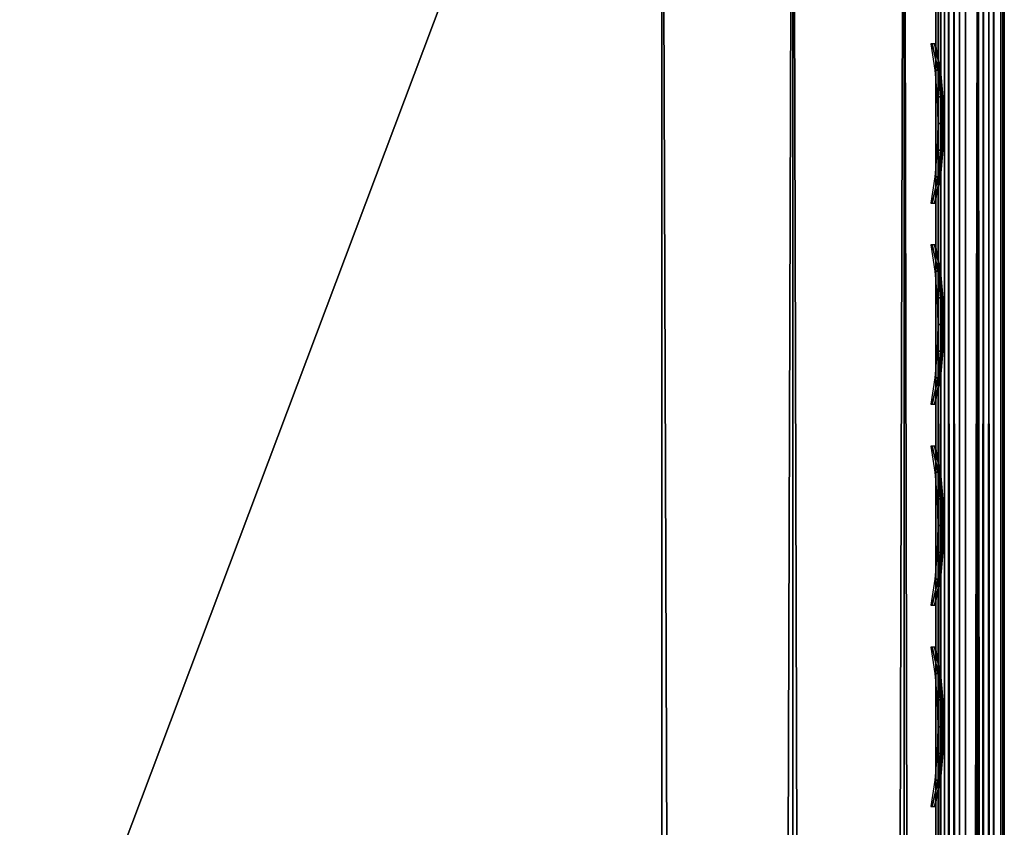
# Model space of a CAD drawing. Header units: inches. Extents: x 0 to 23, y -70 to 0.
# Tile 72 of 107: x 21.6 to 23, y -12.6 to -11.4. Entities that reach past the tile are written whole.
import ezdxf

# ---------------------------------------------------------------- set-up
doc = ezdxf.new("R2010")
doc.units = ezdxf.units.IN
doc.header["$MEASUREMENT"] = 0
for name, color, linetype in [('A-FURN-3-ST', 151, 'Continuous'), ('A-FURN-3-ST-SEAM', 250, 'Continuous'), ('A-FURN-3-STITCH', 15, 'Continuous')]:
    doc.layers.add(name, color=color, linetype=linetype)

msp = doc.modelspace()

# ---------------------------------------------------------------- meshes
at = {"layer": 'A-FURN-3-ST'}
mesh = msp.add_polyface(dxfattribs=at)
corners = [(23, -10.5, 5.4526), (23, -66.7681, 5.4498), (22.9619, -10.5, 5.2612), (22.9619, -66.7688, 5.2612), (22.8536, -10.5, 5.099), (22.8536, -66.7688, 5.099), (22.6913, -10.5, 4.9906), (22.6913, -66.7688, 4.9906), (22.5, -10.5, 4.9526), (22.5, -66.7688, 4.9526), (23, -68.9, 17.4526), (23, -10.5, 17.4526), (22.9619, -68.9, 17.6439), (22.9619, -10.5, 17.6439), (22.8536, -68.9, 17.8061), (22.8536, -10.5, 17.8061), (22.6913, -68.9, 17.9145), (22.6913, -10.5, 17.9145), (22.5, -68.9, 17.9526), (22.5, -10.5, 17.9526), (22.6205, -66.9166, 4.9904), (22.9679, -66.8903, 5.325), (0.5, -68.9, 17.9526), (0.5, -10.5, 17.9526), (23, -69.4825, 16.7086), (0, -10.5, 17.4526), (0, -68.9, 17.4526), (0.0381, -10.5, 17.6439), (0.0381, -68.9, 17.6439), (0.1464, -10.5, 17.8061), (0.1464, -68.9, 17.8061), (0.3087, -10.5, 17.9145), (0.3087, -68.9, 17.9145), (0, -66.7688, 5.4526), (0, -10.5, 5.4526), (0.0381, -66.7688, 5.2612), (0.0381, -10.5, 5.2612), (0.1464, -66.7688, 5.099), (0.1464, -10.5, 5.099), (0.3087, -66.7688, 4.9906), (0.3087, -10.5, 4.9906), (0.5, -66.7688, 4.9526), (0.5, -10.5, 4.9526), (0.0315, -66.8898, 5.3267), (0.3792, -66.9164, 4.9904), (0, -69.4825, 16.7086)]
mesh.append_faces([[corners[k] for k in face] for face in [(0, 1, 2), (2, 1, 3), (2, 3, 4), (4, 3, 5), (4, 5, 6), (6, 5, 7), (6, 7, 8), (8, 7, 9), (10, 11, 12), (12, 11, 13), (12, 13, 14), (14, 13, 15), (14, 15, 16), (16, 15, 17), (16, 17, 18), (18, 17, 19), (20, 9, 7), (21, 3, 1), (18, 19, 22), (22, 19, 23), (0, 11, 1), (1, 11, 24), (24, 11, 10), (25, 26, 27), (27, 26, 28), (27, 28, 29), (29, 28, 30), (29, 30, 31), (31, 30, 32), (31, 32, 23), (23, 32, 22), (33, 34, 35), (35, 34, 36), (35, 36, 37), (37, 36, 38), (37, 38, 39), (39, 38, 40), (39, 40, 41), (41, 40, 42), (43, 33, 35), (44, 39, 41), (8, 9, 42), (42, 9, 41), (25, 45, 26), (34, 33, 25), (25, 33, 45)]])
at = {"layer": 'A-FURN-3-ST-SEAM'}
mesh = msp.add_polyface(dxfattribs=at)
corners = [(22.9413, -68.9001, 17.6213), (22.961, -10.5, 17.622), (22.975, -68.9001, 17.6272), (22.9772, -10.5, 17.6293), (22.997, -68.9, 17.6534), (22.9117, -68.9001, 17.6384), (22.9266, -10.5, 17.6268), (22.9433, -68.9637, 17.6183), (22.9266, -68.9642, 17.6241), (22.9128, -68.9651, 17.6353), (22.9035, -68.9663, 17.6504), (22.9, -68.9677, 17.6677), (22.9, -68.9, 17.6705), (22.961, -68.9638, 17.6194), (22.9772, -68.9644, 17.6267), (22.9981, -68.9667, 17.6546), (22.9997, -68.9681, 17.6722), (22.9071, -68.9698, 17.6932), (22.9117, -68.8999, 17.7026), (22.9188, -68.9709, 17.7066), (22.9413, -68.8999, 17.7197), (22.997, -68.9, 17.6876), (22.9949, -68.9695, 17.6893), (22.9845, -68.9707, 17.7038), (22.975, -68.8999, 17.7138), (22.9696, -68.9715, 17.7134), (0.0587, -68.9, 17.6213), (0.039, -68.9744, 17.6184), (0.025, -68.9, 17.6272), (0.0228, -68.9751, 17.6257), (0.003, -68.9, 17.6534), (0.003, -68.9, 17.6876), (0.0155, -68.9825, 17.7027), (0.025, -68.9, 17.7138), (0.0304, -68.9835, 17.7123), (0.0587, -68.9, 17.7197), (0.0883, -68.9, 17.7026), (0.0929, -68.9815, 17.6921), (0.1, -68.9, 17.6705), (0.0812, -68.9828, 17.7055), (0.0003, -68.9795, 17.6712), (0.0883, -68.9, 17.6384), (0.0734, -68.9749, 17.6231), (0.0965, -68.9774, 17.6494), (0.0304, -39.7, 17.7164), (0.0155, -39.7, 17.7067), (0.0228, -39.7, 17.6293), (0.039, -39.7, 17.622), (0.0965, -39.7, 17.6531), (0.0734, -39.7, 17.6268), (0.0003, -39.7, 17.675), (0.0812, -39.7, 17.7095), (0.0929, -39.7, 17.696)]
mesh.append_faces([[corners[k] for k in face] for face in [(0, 1, 2), (2, 3, 4), (0, 5, 6), (7, 8, 0), (0, 8, 5), (5, 8, 9), (5, 9, 10), (11, 12, 10), (10, 12, 5), (7, 0, 13), (13, 0, 2), (13, 2, 14), (14, 2, 4), (14, 4, 15), (15, 4, 16), (11, 17, 12), (12, 17, 18), (18, 17, 19), (18, 19, 20), (4, 21, 16), (16, 21, 22), (22, 21, 23), (23, 21, 24), (23, 24, 25), (25, 24, 20), (26, 27, 28), (28, 29, 30), (31, 32, 33), (33, 34, 35), (36, 37, 38), (36, 35, 39), (31, 30, 40), (26, 41, 42), (43, 41, 38), (35, 44, 33), (33, 45, 31), (30, 46, 28), (28, 47, 26), (41, 48, 38), (41, 26, 49), (30, 31, 50), (51, 35, 36), (52, 36, 38)]])
mesh = msp.add_polyface(dxfattribs=at)
corners = [(22.9, -10.5, 17.6705), (22.9, -68.9, 17.6705), (22.9071, -10.5, 17.696), (22.9117, -68.8999, 17.7026), (22.9188, -10.5, 17.7095), (22.9413, -68.8999, 17.7197), (22.9345, -10.5, 17.7177), (22.9696, -10.5, 17.7164), (22.9997, -10.5, 17.675), (22.9949, -10.5, 17.6922), (22.997, -68.9, 17.6876), (22.9845, -10.5, 17.7067), (22.975, -68.8999, 17.7138), (22.997, -68.9, 17.6534), (22.9981, -10.5, 17.6573), (22.9266, -10.5, 17.6268), (22.9433, -10.5, 17.621), (22.9413, -68.9001, 17.6213), (22.961, -10.5, 17.622), (22.975, -68.9001, 17.6272), (22.9772, -10.5, 17.6293), (22.9117, -68.9001, 17.6384), (22.9128, -10.5, 17.638), (22.9035, -10.5, 17.6531), (0.0655, -10.5, 17.7177), (0.0304, -10.5, 17.7164), (0.0304, -39.7, 17.7164), (0.0655, -39.7, 17.7177), (0.0587, -68.9, 17.7197), (0.025, -68.9, 17.7138), (0.0155, -39.7, 17.7067), (0.003, -68.9, 17.6876), (0.0051, -39.7, 17.6922), (0.0003, -39.7, 17.675), (0.0051, -10.5, 17.6922), (0.0003, -10.5, 17.675), (0.0019, -10.5, 17.6573), (0.0019, -39.7, 17.6573), (0.003, -68.9, 17.6534), (0.0228, -39.7, 17.6293), (0.025, -68.9, 17.6272), (0.039, -39.7, 17.622), (0.0587, -68.9, 17.6213), (0.0567, -39.7, 17.621), (0.0734, -39.7, 17.6268), (0.0567, -10.5, 17.621), (0.0734, -10.5, 17.6268), (0.0872, -10.5, 17.638), (0.0872, -39.7, 17.638), (0.0883, -68.9, 17.6384), (0.0965, -39.7, 17.6531), (0.1, -68.9, 17.6705), (0.1, -39.7, 17.6705), (0.1, -10.5, 17.6705), (0.0812, -39.7, 17.7095), (0.0883, -68.9, 17.7026), (0.0929, -39.7, 17.696), (0.0929, -10.5, 17.696)]
mesh.append_faces([[corners[k] for k in face] for face in [(0, 1, 2), (2, 1, 3), (2, 3, 4), (4, 3, 5), (4, 5, 6), (6, 5, 7), (8, 9, 10), (10, 9, 11), (10, 11, 12), (12, 11, 7), (12, 7, 5), (10, 13, 8), (8, 13, 14), (15, 16, 17), (17, 16, 18), (19, 18, 20), (13, 20, 14), (15, 21, 22), (0, 23, 1), (1, 23, 21), (21, 23, 22), (24, 25, 26, 27), (27, 26, 28), (29, 26, 30), (31, 30, 32), (31, 32, 33), (33, 32, 34, 35), (35, 36, 37, 33), (33, 37, 38), (38, 37, 39), (40, 39, 41), (42, 41, 43), (42, 43, 44), (44, 43, 45, 46), (46, 47, 48, 44), (44, 48, 49), (49, 48, 50), (51, 50, 52), (52, 50, 53), (27, 28, 54), (54, 55, 56), (56, 51, 52), (56, 52, 57)]])
at = {"layer": 'A-FURN-3-STITCH'}
mesh = msp.add_polymesh((7, 4), dxfattribs=at)
for k, corner in enumerate([(22.8998, -11.4156, 17.7521), (22.898, -11.4156, 17.754), (22.8945, -11.4155, 17.7578), (22.8928, -11.4155, 17.7598), (22.9054, -11.4539, 17.7573), (22.907, -11.4539, 17.7623), (22.9035, -11.4539, 17.7662), (22.8984, -11.4539, 17.7651), (22.9088, -11.4927, 17.7606), (22.9104, -11.4927, 17.7656), (22.9069, -11.4927, 17.7694), (22.9018, -11.4927, 17.7683), (22.9099, -11.5318, 17.7618), (22.9115, -11.5318, 17.7668), (22.908, -11.5317, 17.7706), (22.9029, -11.5317, 17.7695), (22.9088, -11.5709, 17.761), (22.9104, -11.5708, 17.7659), (22.9069, -11.5708, 17.7698), (22.9018, -11.5708, 17.7687), (22.9053, -11.6097, 17.7581), (22.9069, -11.6097, 17.763), (22.9035, -11.6097, 17.7669), (22.8984, -11.6097, 17.7658), (22.8997, -11.6481, 17.7531), (22.898, -11.6481, 17.7551), (22.8945, -11.648, 17.759), (22.8927, -11.648, 17.7609)]):
    mesh.set_mesh_vertex(divmod(k, 4), corner)
mesh = msp.add_polymesh((7, 4), dxfattribs=at)
for k, corner in enumerate([(22.8998, -11.709, 17.7521), (22.898, -11.709, 17.754), (22.8945, -11.709, 17.7578), (22.8928, -11.709, 17.7598), (22.9054, -11.7474, 17.7573), (22.907, -11.7473, 17.7623), (22.9035, -11.7473, 17.7662), (22.8984, -11.7473, 17.7651), (22.9088, -11.7862, 17.7606), (22.9104, -11.7862, 17.7656), (22.9069, -11.7861, 17.7694), (22.9018, -11.7861, 17.7683), (22.9099, -11.8252, 17.7618), (22.9115, -11.8252, 17.7668), (22.908, -11.8252, 17.7706), (22.9029, -11.8252, 17.7695), (22.9088, -11.8643, 17.761), (22.9104, -11.8643, 17.7659), (22.9069, -11.8643, 17.7698), (22.9018, -11.8643, 17.7687), (22.9053, -11.9032, 17.7581), (22.9069, -11.9031, 17.763), (22.9035, -11.9031, 17.7669), (22.8984, -11.9031, 17.7658), (22.8997, -11.9415, 17.7531), (22.898, -11.9415, 17.7551), (22.8945, -11.9415, 17.759), (22.8927, -11.9415, 17.7609)]):
    mesh.set_mesh_vertex(divmod(k, 4), corner)
mesh = msp.add_polymesh((7, 4), dxfattribs=at)
for k, corner in enumerate([(22.8998, -12.0025, 17.7521), (22.898, -12.0025, 17.754), (22.8945, -12.0025, 17.7578), (22.8928, -12.0025, 17.7598), (22.9054, -12.0408, 17.7573), (22.907, -12.0408, 17.7623), (22.9035, -12.0408, 17.7662), (22.8984, -12.0408, 17.7651), (22.9088, -12.0796, 17.7606), (22.9104, -12.0796, 17.7656), (22.9069, -12.0796, 17.7694), (22.9018, -12.0796, 17.7683), (22.9099, -12.1187, 17.7618), (22.9115, -12.1187, 17.7668), (22.908, -12.1187, 17.7706), (22.9029, -12.1187, 17.7695), (22.9088, -12.1578, 17.761), (22.9104, -12.1578, 17.7659), (22.9069, -12.1577, 17.7698), (22.9018, -12.1577, 17.7687), (22.9053, -12.1966, 17.7581), (22.9069, -12.1966, 17.763), (22.9035, -12.1966, 17.7669), (22.8984, -12.1966, 17.7658), (22.8997, -12.235, 17.7531), (22.898, -12.235, 17.7551), (22.8945, -12.235, 17.759), (22.8927, -12.235, 17.7609)]):
    mesh.set_mesh_vertex(divmod(k, 4), corner)
mesh = msp.add_polymesh((7, 4), dxfattribs=at)
for k, corner in enumerate([(22.8998, -12.296, 17.7521), (22.898, -12.296, 17.754), (22.8945, -12.2959, 17.7578), (22.8928, -12.2959, 17.7598), (22.9054, -12.3343, 17.7573), (22.907, -12.3343, 17.7623), (22.9035, -12.3343, 17.7662), (22.8984, -12.3343, 17.7651), (22.9088, -12.3731, 17.7606), (22.9104, -12.3731, 17.7656), (22.9069, -12.3731, 17.7694), (22.9018, -12.3731, 17.7683), (22.9099, -12.4122, 17.7618), (22.9115, -12.4122, 17.7668), (22.908, -12.4121, 17.7706), (22.9029, -12.4121, 17.7695), (22.9088, -12.4513, 17.761), (22.9104, -12.4512, 17.7659), (22.9069, -12.4512, 17.7698), (22.9018, -12.4512, 17.7687), (22.9053, -12.4901, 17.7581), (22.9069, -12.4901, 17.763), (22.9035, -12.4901, 17.7669), (22.8984, -12.4901, 17.7658), (22.8997, -12.5285, 17.7531), (22.898, -12.5285, 17.7551), (22.8945, -12.5284, 17.759), (22.8927, -12.5284, 17.7609)]):
    mesh.set_mesh_vertex(divmod(k, 4), corner)

doc.saveas('drawing.dxf')
